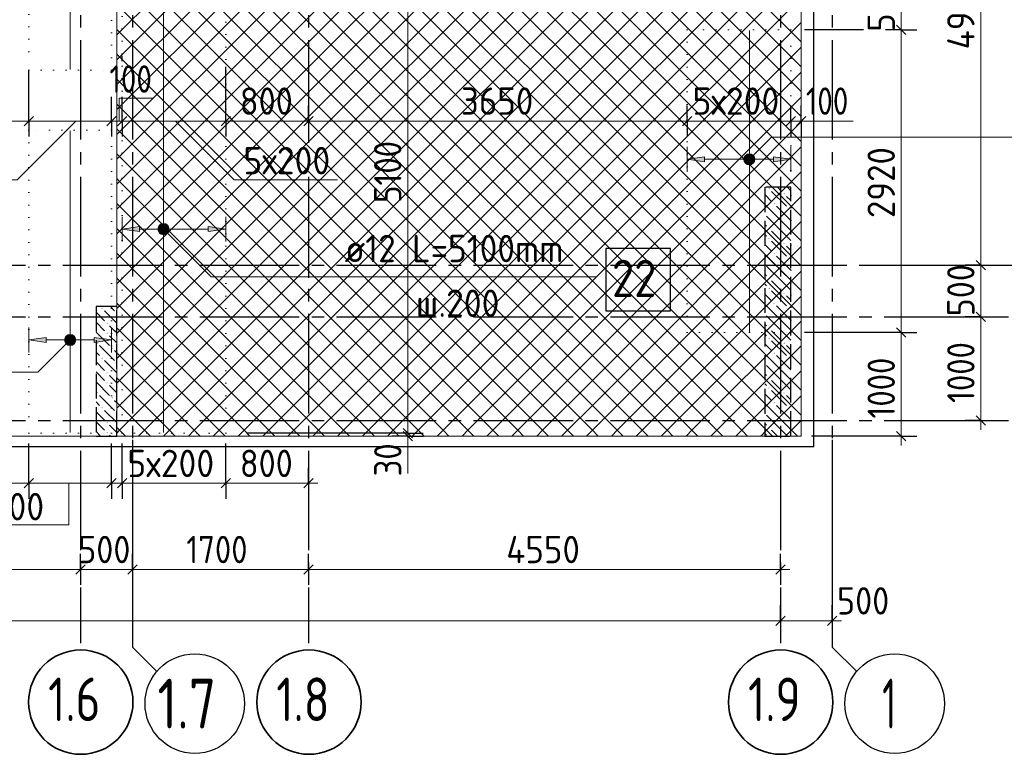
# Model space of a CAD drawing. Header units: millimetres. Extents: x 0 to 50400, y 0 to 35640.
# Tile 10 of 17: x 32728 to 42224, y 7244 to 14329. Entities that reach past the tile are written whole.
import ezdxf

# ---------------------------------------------------------------- set-up
doc = ezdxf.new("R2010")
doc.units = ezdxf.units.MM
for name, pattern in [('______2', [324, 240, -84]), ('______5', [1320, 960, -120, 120, -120]), ('______9', [120, 0, -120])]:
    doc.linetypes.add(name, pattern=pattern)
for name, color, linetype, lineweight in [('Standard', 7, 'Continuous', 25), ('ДОП Верх по Х', 7, 'Continuous', 25), ('ЖБ Перекрытие верхний уровень', 7, 'Continuous', 35), ('ЖБ Пилон', 7, 'Continuous', 35), ('ЖБ Стена верхний уровень', 7, 'Continuous', 35), ('Общий01', 7, 'Continuous', 13), ('Позиционная метка номер позиции', 7, 'Continuous', 13), ('Размерная линия_ общее', 7, 'Continuous', 13), ('Тени', 7, 'Continuous', 13)]:
    doc.layers.add(name, color=color, linetype=linetype, lineweight=lineweight)
doc.layers.add('Оси', color=7, linetype='______5', true_color=0x656565)
doc.styles.add('ISOCPEUR', font='txt')

msp = doc.modelspace()

# ---------------------------------------------------------------- hatches: boundary and pattern name
at = {"layer": 'ДОП Верх по Х', "linetype": 'Continuous', "lineweight": 13, "transparency": 33554687}
for points in [[(39333.1, 12958.5), (39165.1, 12982.5), (39333.1, 13006.5)], [(33883.2, 12285), (33715.2, 12309), (33883.2, 12333)], [(32983.1, 11216.1), (32815.1, 11240.1), (32983.1, 11264.1)]]:
    msp.add_hatch(color=7, dxfattribs=at).paths.add_polyline_path(points, flags=16)
for points in [[(39997.1, 12958.5), (40165.1, 12982.5), (39997.1, 13006.5)], [(34547.2, 12285), (34715.2, 12309), (34547.2, 12333)], [(33447.1, 11216.1), (33615.1, 11240.1), (33447.1, 11264.1)]]:
    msp.add_hatch(color=7, dxfattribs=at).paths.add_polyline_path(points)
at = {"layer": 'ЖБ Пилон', "linetype": 'Continuous', "lineweight": -3, "transparency": 33554687}
for points in [[(33518.8, 11545.3), (33523.6, 11550.1), (33528.4, 11545.3), (33523.6, 11540.5)], [(33662.8, 11497.3), (33665.1, 11499.6), (33665.1, 11495)], [(33566.8, 11401.3), (33571.6, 11406.1), (33576.4, 11401.3), (33571.6, 11396.5)], [(33566.8, 11305.3), (33571.6, 11310.1), (33576.4, 11305.3), (33571.6, 11300.5)], [(33470.8, 11209.3), (33475.6, 11214.1), (33480.4, 11209.3), (33475.6, 11204.5)], [(33614.8, 11161.3), (33619.6, 11166.1), (33624.4, 11161.3), (33619.6, 11156.5)], [(33518.8, 11065.3), (33523.6, 11070.1), (33528.4, 11065.3), (33523.6, 11060.5)], [(33662.8, 11017.3), (33665.1, 11019.6), (33665.1, 11015)], [(33566.8, 10921.3), (33571.6, 10926.1), (33576.4, 10921.3), (33571.6, 10916.5)], [(33566.8, 10825.3), (33571.6, 10830.1), (33576.4, 10825.3), (33571.6, 10820.5)], [(33470.8, 10729.3), (33475.6, 10734.1), (33480.4, 10729.3), (33475.6, 10724.5)], [(33614.8, 10681.3), (33619.6, 10686.1), (33624.4, 10681.3), (33619.6, 10676.5)], [(33518.8, 10585.3), (33523.6, 10590.1), (33528.4, 10585.3), (33523.6, 10580.5)], [(33566.8, 10441.3), (33571.6, 10446.1), (33576.4, 10441.3), (33571.6, 10436.5)], [(33662.8, 10537.3), (33665.1, 10539.6), (33665.1, 10535)], [(33566.8, 10345.3), (33571.6, 10350.1), (33576.4, 10345.3), (33571.6, 10340.5)]]:
    msp.add_hatch(color=7, dxfattribs=at).paths.add_polyline_path(points, flags=16)
at = {"layer": 'ЖБ Стена верхний уровень', "linetype": 'Continuous', "lineweight": -3, "transparency": 33554687}
for points in [[(39950.8, 12697.3), (39955.6, 12702.1), (39960.4, 12697.3), (39955.6, 12692.5)], [(40094.8, 12649.3), (40099.6, 12654.1), (40104.4, 12649.3), (40099.6, 12644.5)], [(39998.8, 12553.3), (40003.6, 12558.1), (40008.4, 12553.3), (40003.6, 12548.5)], [(40142.8, 12505.3), (40147.6, 12510.1), (40152.4, 12505.3), (40147.6, 12500.5)], [(40046.8, 12409.3), (40051.6, 12414.1), (40056.4, 12409.3), (40051.6, 12404.5)], [(39950.8, 12313.3), (39955.6, 12318.1), (39960.4, 12313.3), (39955.6, 12308.5)], [(39950.8, 12217.3), (39955.6, 12222.1), (39960.4, 12217.3), (39955.6, 12212.5)], [(40094.8, 12169.3), (40099.6, 12174.1), (40104.4, 12169.3), (40099.6, 12164.5)], [(39998.8, 12073.3), (40003.6, 12078.1), (40008.4, 12073.3), (40003.6, 12068.5)], [(40142.8, 12025.3), (40147.6, 12030.1), (40152.4, 12025.3), (40147.6, 12020.5)], [(40046.8, 11929.3), (40051.6, 11934.1), (40056.4, 11929.3), (40051.6, 11924.5)], [(39950.8, 11833.3), (39955.6, 11838.1), (39960.4, 11833.3), (39955.6, 11828.5)], [(39950.8, 11737.3), (39955.6, 11742.1), (39960.4, 11737.3), (39955.6, 11732.5)], [(40094.8, 11689.3), (40099.6, 11694.1), (40104.4, 11689.3), (40099.6, 11684.5)], [(39998.8, 11593.3), (40003.6, 11598.1), (40008.4, 11593.3), (40003.6, 11588.5)], [(40142.8, 11545.3), (40147.6, 11550.1), (40152.4, 11545.3), (40147.6, 11540.5)], [(40046.8, 11449.3), (40051.6, 11454.1), (40056.4, 11449.3), (40051.6, 11444.5)], [(39950.8, 11353.3), (39955.6, 11358.1), (39960.4, 11353.3), (39955.6, 11348.5)], [(39950.8, 11257.3), (39955.6, 11262.1), (39960.4, 11257.3), (39955.6, 11252.5)], [(40094.8, 11209.3), (40099.6, 11214.1), (40104.4, 11209.3), (40099.6, 11204.5)], [(39998.8, 11113.3), (40003.6, 11118.1), (40008.4, 11113.3), (40003.6, 11108.5)], [(40142.8, 11065.3), (40147.6, 11070.1), (40152.4, 11065.3), (40147.6, 11060.5)], [(40046.8, 10969.3), (40051.6, 10974.1), (40056.4, 10969.3), (40051.6, 10964.5)], [(39950.8, 10873.3), (39955.6, 10878.1), (39960.4, 10873.3), (39955.6, 10868.5)], [(39950.8, 10777.3), (39955.6, 10782.1), (39960.4, 10777.3), (39955.6, 10772.5)], [(40094.8, 10729.3), (40099.6, 10734.1), (40104.4, 10729.3), (40099.6, 10724.5)], [(39998.8, 10633.3), (40003.6, 10638.1), (40008.4, 10633.3), (40003.6, 10628.5)], [(40142.8, 10585.3), (40147.6, 10590.1), (40152.4, 10585.3), (40147.6, 10580.5)], [(40046.8, 10489.3), (40051.6, 10494.1), (40056.4, 10489.3), (40051.6, 10484.5)], [(39950.8, 10393.3), (39955.6, 10398.1), (39960.4, 10393.3), (39955.6, 10388.5)]]:
    msp.add_hatch(color=7, dxfattribs=at).paths.add_polyline_path(points, flags=16)
at = {"layer": 'Позиционная метка номер позиции', "linetype": 'Continuous', "lineweight": 13, "transparency": 33554687}
for points in [[(39713.2, 12996.3), (39803.3, 12944.4), (39726.9, 13020.7)], [(39726.9, 13020.7), (39817, 12968.8), (39751.4, 13034.5)], [(39726.9, 13020.7), (39803.3, 12944.4), (39817, 12968.8)], [(39751.4, 13034.5), (39817, 12968.8), (39817, 12996.3)], [(39751.4, 13034.5), (39817, 12996.3), (39778.9, 13034.5)], [(39778.9, 13034.5), (39817, 12996.3), (39803.3, 13020.7)], [(39713.2, 12968.8), (39778.9, 12930.6), (39713.2, 12996.3)], [(39713.2, 12996.3), (39778.9, 12930.6), (39803.3, 12944.4)], [(39751.4, 12930.6), (39713.2, 12968.8), (39726.9, 12944.4)], [(39713.2, 12968.8), (39751.4, 12930.6), (39778.9, 12930.6)], [(34063.3, 12322.8), (34101.4, 12361), (34077, 12347.2)], [(34101.4, 12361), (34063.3, 12322.8), (34063.3, 12295.3)], [(34101.4, 12361), (34063.3, 12295.3), (34128.9, 12361)], [(34128.9, 12361), (34063.3, 12295.3), (34077, 12270.9)], [(34128.9, 12361), (34077, 12270.9), (34153.4, 12347.2)], [(34153.4, 12347.2), (34077, 12270.9), (34101.4, 12257.1)], [(34153.4, 12347.2), (34101.4, 12257.1), (34167.1, 12322.8)], [(34167.1, 12322.8), (34101.4, 12257.1), (34128.9, 12257.1)], [(34167.1, 12322.8), (34128.9, 12257.1), (34167.1, 12295.3)], [(34167.1, 12295.3), (34128.9, 12257.1), (34153.4, 12270.9)], [(33253.3, 11201.9), (33176.9, 11278.2), (33163.2, 11253.8)], [(33253.3, 11201.9), (33163.2, 11253.8), (33228.9, 11188.1)], [(33228.9, 11188.1), (33163.2, 11253.8), (33163.2, 11226.3)], [(33228.9, 11188.1), (33163.2, 11226.3), (33201.4, 11188.1)], [(33201.4, 11188.1), (33163.2, 11226.3), (33176.9, 11201.9)], [(33267, 11226.3), (33201.4, 11292), (33176.9, 11278.2)], [(33267, 11226.3), (33176.9, 11278.2), (33253.3, 11201.9)], [(33267, 11253.8), (33228.9, 11292), (33201.4, 11292)], [(33267, 11253.8), (33201.4, 11292), (33267, 11226.3)], [(33228.9, 11292), (33267, 11253.8), (33253.3, 11278.2)]]:
    msp.add_hatch(color=7, dxfattribs=at).paths.add_polyline_path(points)

# ---------------------------------------------------------------- linework, layer by layer
at = {"layer": 'Standard', "color": 254, "linetype": 'Continuous', "lineweight": -3, "true_color": 0xc4c4ff, "transparency": 33554687}
msp.add_lwpolyline([(7965.1, 10212.4), (40388.1, 10212.4), (40388.1, 32712.4), (7965.1, 32712.4), (7965.1, 10212.4)], dxfattribs=at)
at = {"layer": 'ДОП Верх по Х', "color": 7, "linetype": 'Continuous', "lineweight": 18, "transparency": 33554687}
for p, q in [((33215.1, 17136.4), (33215.1, 13848.4)), ((34115.2, 15436.4), (34115.2, 10348.4)), ((39765.1, 14226.4), (39765.1, 11318.4)), ((33215.1, 10348.4), (33215.1, 13256.4))]:
    msp.add_line(p, q, dxfattribs=at)
at = {"layer": 'ДОП Верх по Х', "color": 251, "linetype": 'Continuous', "lineweight": 13, "true_color": 0x494949, "transparency": 33554687}
for p, q in [((39165.1, 12982.5), (39165.1, 13102.5)), ((40165.1, 12982.5), (40165.1, 13102.5)), ((39165.1, 12982.5), (39333.1, 13006.5)), ((39333.1, 12958.5), (39165.1, 12982.5)), ((39165.1, 12982.5), (39165.1, 12862.5)), ((39165.1, 12982.5), (39165.1, 12982.5)), ((39333.1, 13006.5), (39333.1, 12958.5)), ((39333.1, 12982.5), (39997.1, 12982.5)), ((40165.1, 12982.5), (39997.1, 13006.5)), ((39997.1, 13006.5), (39997.1, 12958.5)), ((39997.1, 12958.5), (40165.1, 12982.5)), ((40165.1, 12982.5), (40165.1, 12862.5)), ((40165.1, 12982.5), (40165.1, 12982.5)), ((33715.2, 12309), (33715.2, 12429)), ((34715.2, 12309), (34715.2, 12429)), ((33715.2, 12309), (33883.2, 12333)), ((33883.2, 12285), (33715.2, 12309)), ((33715.2, 12309), (33715.2, 12189)), ((33715.2, 12309), (33715.2, 12309)), ((33883.2, 12333), (33883.2, 12285)), ((33883.2, 12309), (34547.2, 12309)), ((34715.2, 12309), (34547.2, 12333)), ((34547.2, 12333), (34547.2, 12285)), ((34547.2, 12285), (34715.2, 12309)), ((34715.2, 12309), (34715.2, 12189)), ((34715.2, 12309), (34715.2, 12309)), ((32815.1, 11240.1), (32815.1, 11360.1)), ((33615.1, 11240.1), (33615.1, 11360.1)), ((32815.1, 11240.1), (32983.1, 11264.1)), ((32983.1, 11216.1), (32815.1, 11240.1)), ((32815.1, 11240.1), (32815.1, 11120.1)), ((32815.1, 11240.1), (32815.1, 11240.1)), ((32983.1, 11264.1), (32983.1, 11216.1)), ((32983.1, 11240.1), (33447.1, 11240.1)), ((33615.1, 11240.1), (33447.1, 11264.1)), ((33447.1, 11264.1), (33447.1, 11216.1)), ((33447.1, 11216.1), (33615.1, 11240.1)), ((33615.1, 11240.1), (33615.1, 11120.1)), ((33615.1, 11240.1), (33615.1, 11240.1))]:
    msp.add_line(p, q, dxfattribs=at)
at = {"layer": 'ДОП Верх по Х', "color": 7, "linetype": 'Continuous', "lineweight": 25, "transparency": 33554687}
msp.add_lwpolyline([(38379.9, 11521.6), (39003.9, 11521.6), (39003.9, 12121.6), (38379.9, 12121.6), (38379.9, 11521.6)], dxfattribs=at)
at = {"layer": 'ЖБ Перекрытие верхний уровень', "color": 7, "linetype": 'Continuous', "lineweight": 18, "transparency": 33554687}
for p, q in [((33664.9, 10312.4), (33664.9, 32612.4)), ((33664.9, 32612.4), (33664.9, 10312.4)), ((33664.9, 10312.4), (33664.9, 32612.4)), ((40265.1, 10312.4), (40265.1, 32612.4)), ((15765.1, 10312.4), (33664.9, 10312.4)), ((33464.9, 10312.4), (33664.9, 10312.4)), ((33664.9, 10312.4), (40265.1, 10312.4))]:
    msp.add_line(p, q, dxfattribs=at)
at = {"layer": 'ЖБ Перекрытие верхний уровень', "color": 254, "linetype": 'Continuous', "lineweight": 18, "transparency": 33554687}
for p, q in [((33664.9, 14182.6), (34651.6, 15169.3)), ((33664.9, 13942.6), (34891.6, 15169.3)), ((33664.9, 13702.6), (35131.6, 15169.3)), ((33664.9, 13462.6), (35371.6, 15169.3)), ((33664.9, 13222.6), (35611.6, 15169.3)), ((33664.9, 12982.6), (35851.6, 15169.3)), ((33691.6, 15169.3), (35851.6, 13009.3)), ((33931.6, 15169.3), (35851.6, 13249.3)), ((34171.6, 15169.3), (35851.6, 13489.3)), ((34411.6, 15169.3), (35851.6, 13729.3)), ((34651.6, 15169.3), (35851.6, 13969.3)), ((34891.6, 15169.3), (35851.6, 14209.3)), ((35851.6, 14209.3), (36811.6, 15169.3)), ((35851.6, 13969.3), (37051.6, 15169.3)), ((35851.6, 13729.3), (37291.6, 15169.3)), ((35851.6, 13489.3), (37531.6, 15169.3)), ((35851.6, 13249.3), (37771.6, 15169.3)), ((35851.6, 13009.3), (38011.6, 15169.3)), ((35851.6, 12769.3), (38251.6, 15169.3)), ((35851.6, 15169.3), (38251.6, 12769.3)), ((36091.6, 15169.3), (38251.6, 13009.3)), ((36331.6, 15169.3), (38251.6, 13249.3)), ((36571.6, 15169.3), (38251.6, 13489.3)), ((36811.6, 15169.3), (38251.6, 13729.3)), ((37051.6, 15169.3), (38251.6, 13969.3)), ((37291.6, 15169.3), (38251.6, 14209.3)), ((38251.6, 14209.3), (39211.6, 15169.3)), ((38251.6, 13969.3), (39451.6, 15169.3)), ((38251.6, 13729.3), (39691.6, 15169.3)), ((38251.6, 13489.3), (39931.6, 15169.3)), ((38251.6, 13249.3), (40171.6, 15169.3)), ((38251.6, 15169.3), (40265.1, 13155.8)), ((38491.6, 15169.3), (40265.1, 13395.8)), ((38731.6, 15169.3), (40265.1, 13635.8)), ((38971.6, 15169.3), (40265.1, 13875.8)), ((39211.6, 15169.3), (40265.1, 14115.8)), ((38251.6, 13009.3), (40265.1, 15022.8)), ((33664.9, 14956), (35851.6, 12769.3)), ((33691.6, 12769.3), (35851.6, 14929.3)), ((35851.6, 14929.3), (38011.6, 12769.3)), ((36091.6, 12769.3), (38251.6, 14929.3)), ((38251.6, 14929.3), (40265.1, 12915.8)), ((38251.6, 12769.3), (40265.1, 14782.8)), ((33664.9, 14716), (35611.6, 12769.3)), ((33931.6, 12769.3), (35851.6, 14689.3)), ((35851.6, 14689.3), (37771.6, 12769.3)), ((36331.6, 12769.3), (38251.6, 14689.3)), ((38251.6, 14689.3), (40171.6, 12769.3)), ((38491.6, 12769.3), (40265.1, 14542.8)), ((33664.9, 14476), (35371.6, 12769.3)), ((34171.6, 12769.3), (35851.6, 14449.3)), ((35851.6, 14449.3), (37531.6, 12769.3)), ((36571.6, 12769.3), (38251.6, 14449.3)), ((38251.6, 14449.3), (39931.6, 12769.3)), ((38731.6, 12769.3), (40265.1, 14302.8)), ((33664.9, 14236), (35131.6, 12769.3)), ((34411.6, 12769.3), (35851.6, 14209.3)), ((35851.6, 14209.3), (37291.6, 12769.3)), ((36811.6, 12769.3), (38251.6, 14209.3)), ((38251.6, 14209.3), (39691.6, 12769.3)), ((38971.6, 12769.3), (40265.1, 14062.8)), ((33664.9, 13996), (34891.6, 12769.3)), ((34651.6, 12769.3), (35851.6, 13969.3)), ((35851.6, 13969.3), (37051.6, 12769.3)), ((37051.6, 12769.3), (38251.6, 13969.3)), ((38251.6, 13969.3), (39451.6, 12769.3)), ((39211.6, 12769.3), (40265.1, 13822.8)), ((33664.9, 13756), (34651.6, 12769.3)), ((34891.6, 12769.3), (35851.6, 13729.3)), ((35851.6, 13729.3), (36811.6, 12769.3)), ((37291.6, 12769.3), (38251.6, 13729.3)), ((38251.6, 13729.3), (39211.6, 12769.3)), ((39451.6, 12769.3), (40265.1, 13582.8)), ((33664.9, 13516), (34411.6, 12769.3)), ((35131.6, 12769.3), (35851.6, 13489.3)), ((35851.6, 13489.3), (36571.6, 12769.3)), ((37531.6, 12769.3), (38251.6, 13489.3)), ((38251.6, 13489.3), (38971.6, 12769.3)), ((39691.6, 12769.3), (40265.1, 13342.8)), ((33664.9, 13276), (34171.6, 12769.3)), ((35371.6, 12769.3), (35851.6, 13249.3)), ((35851.6, 13249.3), (36331.6, 12769.3)), ((37771.6, 12769.3), (38251.6, 13249.3)), ((38251.6, 13249.3), (38731.6, 12769.3)), ((33664.9, 13036), (33931.6, 12769.3)), ((35611.6, 12769.3), (35851.6, 13009.3)), ((35851.6, 13009.3), (36091.6, 12769.3)), ((38011.6, 12769.3), (38251.6, 13009.3)), ((38251.6, 13009.3), (38491.6, 12769.3)), ((39931.6, 12769.3), (40265.1, 13102.8)), ((40171.6, 12769.3), (40265.1, 12862.8)), ((33664.9, 12796), (33691.6, 12769.3)), ((33664.9, 12742.6), (33691.6, 12769.3)), ((33664.9, 12502.6), (33931.6, 12769.3)), ((33664.9, 12262.6), (34171.6, 12769.3)), ((33664.9, 12022.6), (34411.6, 12769.3)), ((33664.9, 11782.6), (34651.6, 12769.3)), ((33664.9, 11542.6), (34891.6, 12769.3)), ((33664.9, 11302.6), (35131.6, 12769.3)), ((33664.9, 11062.6), (35371.6, 12769.3)), ((33664.9, 10822.6), (35611.6, 12769.3)), ((33664.9, 10582.6), (35851.6, 12769.3)), ((33691.6, 12769.3), (35851.6, 10609.3)), ((33931.6, 12769.3), (35851.6, 10849.3)), ((34171.6, 12769.3), (35851.6, 11089.3)), ((34411.6, 12769.3), (35851.6, 11329.3)), ((34651.6, 12769.3), (35851.6, 11569.3)), ((34891.6, 12769.3), (35851.6, 11809.3)), ((35131.6, 12769.3), (35851.6, 12049.3)), ((35371.6, 12769.3), (35851.6, 12289.3)), ((35611.6, 12769.3), (35851.6, 12529.3)), ((35851.6, 12529.3), (36091.6, 12769.3)), ((35851.6, 12289.3), (36331.6, 12769.3)), ((35851.6, 12049.3), (36571.6, 12769.3)), ((35851.6, 11809.3), (36811.6, 12769.3)), ((35851.6, 11569.3), (37051.6, 12769.3)), ((35851.6, 11329.3), (37291.6, 12769.3)), ((35851.6, 11089.3), (37531.6, 12769.3)), ((35851.6, 10849.3), (37771.6, 12769.3)), ((35851.6, 10609.3), (38011.6, 12769.3)), ((35851.6, 10369.3), (38251.6, 12769.3)), ((35851.6, 12769.3), (38251.6, 10369.3)), ((36091.6, 12769.3), (38251.6, 10609.3)), ((36331.6, 12769.3), (38251.6, 10849.3)), ((36571.6, 12769.3), (38251.6, 11089.3)), ((36811.6, 12769.3), (38251.6, 11329.3)), ((37051.6, 12769.3), (38251.6, 11569.3)), ((37291.6, 12769.3), (38251.6, 11809.3)), ((37531.6, 12769.3), (38251.6, 12049.3)), ((37771.6, 12769.3), (38251.6, 12289.3)), ((38011.6, 12769.3), (38251.6, 12529.3)), ((38251.6, 12529.3), (38491.6, 12769.3)), ((38251.6, 12289.3), (38731.6, 12769.3)), ((38251.6, 12049.3), (38971.6, 12769.3)), ((38251.6, 11809.3), (39211.6, 12769.3)), ((38251.6, 11569.3), (39451.6, 12769.3)), ((38251.6, 11329.3), (39691.6, 12769.3)), ((38251.6, 11089.3), (39931.6, 12769.3)), ((38251.6, 10849.3), (40171.6, 12769.3)), ((38251.6, 12769.3), (40265.1, 10755.8)), ((38491.6, 12769.3), (40265.1, 10995.8)), ((38731.6, 12769.3), (40265.1, 11235.8)), ((38971.6, 12769.3), (40265.1, 11475.8)), ((39211.6, 12769.3), (40265.1, 11715.8)), ((39451.6, 12769.3), (40265.1, 11955.8)), ((39691.6, 12769.3), (40265.1, 12195.8)), ((39931.6, 12769.3), (40265.1, 12435.8)), ((40171.6, 12769.3), (40265.1, 12675.8)), ((33664.9, 12556), (35851.6, 10369.3)), ((38251.6, 10609.3), (40265.1, 12622.8)), ((33691.6, 10369.3), (35851.6, 12529.3)), ((35851.6, 12529.3), (38011.6, 10369.3)), ((36091.6, 10369.3), (38251.6, 12529.3)), ((38251.6, 12529.3), (40265.1, 10515.8)), ((38251.6, 10369.3), (40265.1, 12382.8)), ((33664.9, 12316), (35611.6, 10369.3)), ((33931.6, 10369.3), (35851.6, 12289.3)), ((35851.6, 12289.3), (37771.6, 10369.3)), ((36331.6, 10369.3), (38251.6, 12289.3)), ((38251.6, 12289.3), (40171.6, 10369.3)), ((33664.9, 12076), (35371.6, 10369.3)), ((38491.6, 10369.3), (40265.1, 12142.8)), ((34171.6, 10369.3), (35851.6, 12049.3)), ((35851.6, 12049.3), (37531.6, 10369.3)), ((36571.6, 10369.3), (38251.6, 12049.3)), ((38251.6, 12049.3), (39931.6, 10369.3)), ((38731.6, 10369.3), (40265.1, 11902.8)), ((33664.9, 11836), (35131.6, 10369.3)), ((34411.6, 10369.3), (35851.6, 11809.3)), ((35851.6, 11809.3), (37291.6, 10369.3)), ((36811.6, 10369.3), (38251.6, 11809.3)), ((38251.6, 11809.3), (39691.6, 10369.3)), ((33664.9, 11596), (34891.6, 10369.3)), ((38971.6, 10369.3), (40265.1, 11662.8)), ((34651.6, 10369.3), (35851.6, 11569.3)), ((35851.6, 11569.3), (37051.6, 10369.3)), ((37051.6, 10369.3), (38251.6, 11569.3)), ((38251.6, 11569.3), (39451.6, 10369.3)), ((39211.6, 10369.3), (40265.1, 11422.8)), ((33664.9, 11356), (34651.6, 10369.3)), ((34891.6, 10369.3), (35851.6, 11329.3)), ((35851.6, 11329.3), (36811.6, 10369.3)), ((37291.6, 10369.3), (38251.6, 11329.3)), ((38251.6, 11329.3), (39211.6, 10369.3)), ((33664.9, 11116), (34411.6, 10369.3)), ((39451.6, 10369.3), (40265.1, 11182.8)), ((35131.6, 10369.3), (35851.6, 11089.3)), ((35851.6, 11089.3), (36571.6, 10369.3)), ((37531.6, 10369.3), (38251.6, 11089.3)), ((38251.6, 11089.3), (38971.6, 10369.3)), ((39691.6, 10369.3), (40265.1, 10942.8)), ((33664.9, 10876), (34171.6, 10369.3)), ((35371.6, 10369.3), (35851.6, 10849.3)), ((35851.6, 10849.3), (36331.6, 10369.3)), ((37771.6, 10369.3), (38251.6, 10849.3)), ((38251.6, 10849.3), (38731.6, 10369.3)), ((33664.9, 10636), (33931.6, 10369.3)), ((39931.6, 10369.3), (40265.1, 10702.8)), ((35611.6, 10369.3), (35851.6, 10609.3)), ((35851.6, 10609.3), (36091.6, 10369.3)), ((38011.6, 10369.3), (38251.6, 10609.3)), ((38251.6, 10609.3), (38491.6, 10369.3)), ((40171.6, 10369.3), (40265.1, 10462.8)), ((33664.9, 10396), (33691.6, 10369.3)), ((33664.9, 10342.6), (33691.6, 10369.3)), ((33691.6, 10369.3), (33748.5, 10312.4)), ((33874.7, 10312.4), (33931.6, 10369.3)), ((33931.6, 10369.3), (33988.5, 10312.4)), ((34114.7, 10312.4), (34171.6, 10369.3)), ((34171.6, 10369.3), (34228.5, 10312.4)), ((34354.7, 10312.4), (34411.6, 10369.3)), ((34411.6, 10369.3), (34468.5, 10312.4)), ((34594.7, 10312.4), (34651.6, 10369.3)), ((34651.6, 10369.3), (34708.5, 10312.4)), ((34834.7, 10312.4), (34891.6, 10369.3)), ((34891.6, 10369.3), (34948.5, 10312.4)), ((35074.7, 10312.4), (35131.6, 10369.3)), ((35131.6, 10369.3), (35188.5, 10312.4)), ((35314.7, 10312.4), (35371.6, 10369.3)), ((35371.6, 10369.3), (35428.5, 10312.4)), ((35554.7, 10312.4), (35611.6, 10369.3)), ((35611.6, 10369.3), (35668.5, 10312.4)), ((35794.7, 10312.4), (35851.6, 10369.3)), ((35851.6, 10369.3), (35908.5, 10312.4)), ((36034.7, 10312.4), (36091.6, 10369.3)), ((36091.6, 10369.3), (36148.5, 10312.4)), ((36274.7, 10312.4), (36331.6, 10369.3)), ((36331.6, 10369.3), (36388.5, 10312.4)), ((36514.7, 10312.4), (36571.6, 10369.3)), ((36571.6, 10369.3), (36628.5, 10312.4)), ((36754.7, 10312.4), (36811.6, 10369.3)), ((36811.6, 10369.3), (36868.5, 10312.4)), ((36994.7, 10312.4), (37051.6, 10369.3)), ((37051.6, 10369.3), (37108.5, 10312.4)), ((37234.7, 10312.4), (37291.6, 10369.3)), ((37291.6, 10369.3), (37348.5, 10312.4)), ((37474.7, 10312.4), (37531.6, 10369.3)), ((37531.6, 10369.3), (37588.5, 10312.4)), ((37714.7, 10312.4), (37771.6, 10369.3)), ((37771.6, 10369.3), (37828.5, 10312.4)), ((37954.7, 10312.4), (38011.6, 10369.3)), ((38011.6, 10369.3), (38068.5, 10312.4)), ((38194.7, 10312.4), (38251.6, 10369.3)), ((38251.6, 10369.3), (38308.5, 10312.4)), ((38434.7, 10312.4), (38491.6, 10369.3)), ((38491.6, 10369.3), (38548.5, 10312.4)), ((38674.7, 10312.4), (38731.6, 10369.3)), ((38731.6, 10369.3), (38788.5, 10312.4)), ((38914.7, 10312.4), (38971.6, 10369.3)), ((38971.6, 10369.3), (39028.5, 10312.4)), ((39154.7, 10312.4), (39211.6, 10369.3)), ((39211.6, 10369.3), (39268.5, 10312.4)), ((39394.7, 10312.4), (39451.6, 10369.3)), ((39451.6, 10369.3), (39508.5, 10312.4)), ((39634.7, 10312.4), (39691.6, 10369.3)), ((39691.6, 10369.3), (39748.5, 10312.4)), ((39874.7, 10312.4), (39931.6, 10369.3)), ((39931.6, 10369.3), (39988.5, 10312.4)), ((40114.7, 10312.4), (40171.6, 10369.3)), ((40171.6, 10369.3), (40228.5, 10312.4))]:
    msp.add_line(p, q, dxfattribs=at)
at = {"layer": 'ЖБ Пилон', "color": 253, "linetype": '______2', "lineweight": -3, "true_color": 0xa0a0a0, "transparency": 33554687}
for p, q in [((33665.1, 11562.4), (33465.1, 11562.4)), ((33465.1, 11562.4), (33465.1, 10312.4)), ((33665.1, 10312.4), (33665.1, 11562.4)), ((33465.1, 10312.4), (33665.1, 10312.4))]:
    msp.add_line(p, q, dxfattribs=at)
at = {"layer": 'ЖБ Пилон', "color": 253, "linetype": 'Continuous', "lineweight": -3, "true_color": 0xa0a0a0, "transparency": 33554687}
for p, q in [((33465.1, 11507.8), (33547.6, 11425.3)), ((33547.6, 11521.3), (33665.1, 11403.8)), ((33602.5, 11562.4), (33643.6, 11521.3)), ((33465.1, 11411.8), (33547.6, 11329.3)), ((33465.1, 11315.8), (33595.6, 11185.3)), ((33643.6, 11329.3), (33595.6, 11377.3)), ((33665.1, 11307.8), (33643.6, 11329.3)), ((33595.6, 11281.3), (33665.1, 11211.8)), ((33499.6, 11089.3), (33465.1, 11123.8)), ((33499.6, 11185.3), (33643.6, 11041.3)), ((33643.6, 11137.3), (33665.1, 11115.8)), ((33465.1, 11027.8), (33547.6, 10945.3)), ((33547.6, 11041.3), (33665.1, 10923.8)), ((33465.1, 10931.8), (33547.6, 10849.3)), ((33465.1, 10835.8), (33595.6, 10705.3)), ((33643.6, 10849.3), (33595.6, 10897.3)), ((33665.1, 10827.8), (33643.6, 10849.3)), ((33595.6, 10801.3), (33665.1, 10731.8)), ((33499.6, 10609.3), (33465.1, 10643.8)), ((33499.6, 10705.3), (33643.6, 10561.3)), ((33643.6, 10657.3), (33665.1, 10635.8)), ((33465.1, 10547.8), (33547.6, 10465.3)), ((33547.6, 10561.3), (33665.1, 10443.8)), ((33465.1, 10451.8), (33547.6, 10369.3)), ((33465.1, 10355.8), (33508.5, 10312.4)), ((33643.6, 10369.3), (33595.6, 10417.3)), ((33665.1, 10347.8), (33643.6, 10369.3)), ((33595.6, 10321.3), (33604.5, 10312.4))]:
    msp.add_line(p, q, dxfattribs=at)
at = {"layer": 'ЖБ Стена верхний уровень', "color": 253, "linetype": '______2', "lineweight": -3, "true_color": 0xa0a0a0, "transparency": 33554687}
for p, q in [((39915.1, 12712.4), (39915.1, 10312.4)), ((40165.1, 12712.4), (39915.1, 12712.4)), ((40165.1, 10312.4), (40165.1, 12712.4)), ((39915.1, 10312.4), (40165.1, 10312.4))]:
    msp.add_line(p, q, dxfattribs=at)
at = {"layer": 'ЖБ Стена верхний уровень', "color": 253, "linetype": 'Continuous', "lineweight": -3, "true_color": 0xa0a0a0, "transparency": 33554687}
for p, q in [((39915.1, 12641.8), (39979.6, 12577.3)), ((39979.6, 12673.3), (40123.6, 12529.3)), ((40036.5, 12712.4), (40075.6, 12673.3)), ((40132.5, 12712.4), (40165.1, 12679.8)), ((39915.1, 12545.8), (40027.6, 12433.3)), ((40165.1, 12583.8), (40123.6, 12625.3)), ((40165.1, 12391.8), (40027.6, 12529.3)), ((39915.1, 12353.8), (39931.6, 12337.3)), ((40075.6, 12289.3), (39931.6, 12433.3)), ((40075.6, 12385.3), (40165.1, 12295.8)), ((39931.6, 12241.3), (39915.1, 12257.8)), ((39979.6, 12289.3), (40075.6, 12193.3)), ((40075.6, 12289.3), (40165.1, 12199.8)), ((39915.1, 12161.8), (39979.6, 12097.3)), ((39979.6, 12193.3), (40123.6, 12049.3)), ((39915.1, 12065.8), (40027.6, 11953.3)), ((40165.1, 12103.8), (40123.6, 12145.3)), ((40165.1, 11911.8), (40027.6, 12049.3)), ((39915.1, 11873.8), (39931.6, 11857.3)), ((40075.6, 11809.3), (39931.6, 11953.3)), ((40075.6, 11905.3), (40165.1, 11815.8)), ((39931.6, 11761.3), (39915.1, 11777.8)), ((39979.6, 11809.3), (40075.6, 11713.3)), ((40075.6, 11809.3), (40165.1, 11719.8)), ((39915.1, 11681.8), (39979.6, 11617.3)), ((39979.6, 11713.3), (40123.6, 11569.3)), ((39915.1, 11585.8), (40027.6, 11473.3)), ((40165.1, 11623.8), (40123.6, 11665.3)), ((40165.1, 11431.8), (40027.6, 11569.3)), ((40075.6, 11329.3), (39931.6, 11473.3)), ((40075.6, 11425.3), (40165.1, 11335.8)), ((39915.1, 11393.8), (39931.6, 11377.3)), ((39979.6, 11329.3), (40075.6, 11233.3)), ((40075.6, 11329.3), (40165.1, 11239.8)), ((39931.6, 11281.3), (39915.1, 11297.8)), ((39979.6, 11233.3), (40123.6, 11089.3)), ((39915.1, 11201.8), (39979.6, 11137.3)), ((40165.1, 11143.8), (40123.6, 11185.3)), ((39915.1, 11105.8), (40027.6, 10993.3)), ((40165.1, 10951.8), (40027.6, 11089.3)), ((40075.6, 10849.3), (39931.6, 10993.3)), ((40075.6, 10945.3), (40165.1, 10855.8)), ((39915.1, 10913.8), (39931.6, 10897.3)), ((39979.6, 10849.3), (40075.6, 10753.3)), ((40075.6, 10849.3), (40165.1, 10759.8)), ((39931.6, 10801.3), (39915.1, 10817.8)), ((39979.6, 10753.3), (40123.6, 10609.3)), ((39915.1, 10721.8), (39979.6, 10657.3)), ((40165.1, 10663.8), (40123.6, 10705.3)), ((39915.1, 10625.8), (40027.6, 10513.3)), ((40165.1, 10471.8), (40027.6, 10609.3)), ((40075.6, 10369.3), (39931.6, 10513.3)), ((40075.6, 10465.3), (40165.1, 10375.8)), ((39915.1, 10433.8), (39931.6, 10417.3)), ((39979.6, 10369.3), (40036.5, 10312.4)), ((40075.6, 10369.3), (40132.5, 10312.4)), ((39931.6, 10321.3), (39915.1, 10337.8))]:
    msp.add_line(p, q, dxfattribs=at)
at = {"layer": 'Общий01', "color": 7, "linetype": 'Continuous', "lineweight": 13, "transparency": 33554687}
for p, q in [((40265.1, 13351.9), (40765.1, 13351.9)), ((36470.2, 10312.4), (36470.2, 9952.4))]:
    msp.add_line(p, q, dxfattribs=at)
for points in [[(33686.4, 13351.9), (33686.4, 13571.9), (34016.4, 13571.9)], [(33269.3, 13351.9), (32703.6, 12786.2), (31438.6, 12786.2)], [(34230.9, 13351.9), (34796.6, 12786.2), (35792.6, 12786.2)], [(33201.8, 9857.5), (33201.8, 9457.5), (32141.8, 9457.5)]]:
    msp.add_lwpolyline(points, dxfattribs=at)
at = {"layer": 'Оси', "color": 8, "linetype": '______5', "lineweight": -3, "transparency": 33554687}
for p, q in [((33315.1, 32612.4), (33315.1, 8317)), ((33815.1, 32612.4), (33815.1, 8317)), ((35515.1, 32612.4), (35515.1, 8317)), ((40065.1, 32612.4), (40065.1, 8317)), ((40565.1, 32612.4), (40565.1, 8317)), ((8065.1, 11962.4), (42963, 11962.4)), ((8065.1, 11462.4), (42963, 11462.4)), ((8065.1, 10462.4), (42963, 10462.4))]:
    msp.add_line(p, q, dxfattribs=at)
at = {"layer": 'Оси', "color": 7, "linetype": 'Continuous', "lineweight": 25, "transparency": 33554687}
for points in [[(40927.7, 11962.4), (42927.7, 11962.4), (43162.7, 12197.4)], [(33815.1, 10277.8), (33815.1, 8277.8), (34050.1, 8042.8)], [(40565.1, 10277.8), (40565.1, 8277.8), (40800.1, 8042.8)]]:
    msp.add_lwpolyline(points, dxfattribs=at)
at = {"layer": 'Оси', "color": 7, "linetype": 'Continuous', "lineweight": 35, "transparency": 33554687}
for centre in [(33317.7, 7746.8), (35517.7, 7746.8), (40067.7, 7746.8)]:
    msp.add_circle(centre, 503.1, dxfattribs=at)
at = {"layer": 'Оси', "color": 7, "linetype": 'Continuous', "lineweight": 25, "transparency": 33554687}
for centre in [(34416.8, 7733), (41166.8, 7733)]:
    msp.add_circle(centre, 480, dxfattribs=at)
at = {"layer": 'Позиционная метка номер позиции', "color": 7, "linetype": 'Continuous', "lineweight": 13, "transparency": 33554687}
for p, q in [((39726.9, 13020.7), (39726.9, 13020.7)), ((39803.3, 13020.7), (39803.3, 13020.7)), ((39726.9, 12944.4), (39726.9, 12944.4)), ((39803.3, 12944.4), (39803.3, 12944.4)), ((34077, 12347.2), (34077, 12347.2)), ((34153.4, 12347.2), (34153.4, 12347.2)), ((34077, 12270.9), (34077, 12270.9)), ((34153.4, 12270.9), (34153.4, 12270.9)), ((33176.9, 11278.2), (33176.9, 11278.2)), ((33253.3, 11278.2), (33253.3, 11278.2)), ((33176.9, 11201.9), (33176.9, 11201.9)), ((33253.3, 11201.9), (33253.3, 11201.9))]:
    msp.add_line(p, q, dxfattribs=at)
for points in [[(39765.1, 12982.5), (39977.2, 13194.7), (45605.9, 13194.7)], [(34115.2, 12309), (34574.8, 11849.4), (38284.8, 11849.4)], [(33215.1, 11240.1), (32904, 10928.9), (30024, 10928.9)]]:
    msp.add_lwpolyline(points, dxfattribs=at)
for centre in [(39765.1, 12982.5), (34115.2, 12309), (33215.1, 11240.1)]:
    msp.add_circle(centre, 54, dxfattribs=at)
at = {"layer": 'Размерная линия_ общее', "color": 7, "linetype": 'Continuous', "lineweight": 13, "transparency": 33554687}
for p, q in [((41996.7, 11962.4), (41996.7, 16862.4)), ((36470.2, 10342.4), (36470.2, 15442.4)), ((41228.9, 14232.4), (41228.9, 14772.4)), ((28925.1, 13351.9), (32815.1, 13351.9)), ((32815.1, 13351.9), (33615.1, 13351.9)), ((33615.1, 13351.9), (33715.2, 13351.9)), ((33715.2, 13351.9), (34715.2, 13351.9)), ((34715.2, 13351.9), (35515.1, 13351.9)), ((35515.1, 13351.9), (39165.1, 13351.9)), ((39165.1, 13351.9), (40165.1, 13351.9)), ((40165.1, 13351.9), (40265.1, 13351.9)), ((40265.1, 13351.9), (40355.1, 13351.9)), ((41996.7, 11462.4), (41996.7, 11962.4)), ((41996.7, 10462.4), (41996.7, 10372.4)), ((36470.2, 10312.4), (36470.2, 10342.4)), ((36470.2, 10312.4), (36470.2, 10222.4)), ((41228.9, 10312.4), (41228.9, 10222.4)), ((32815.1, 9857.5), (33615.1, 9857.5)), ((33615.1, 9857.5), (33705.1, 9857.5)), ((33715.2, 9857.5), (33625.2, 9857.5)), ((33715.2, 9857.5), (34715.2, 9857.5)), ((34715.2, 9857.5), (35515.1, 9857.5)), ((35515.1, 9857.5), (35605.1, 9857.5)), ((30215.1, 9026.8), (33315.1, 9026.8)), ((33315.1, 9026.8), (33815.1, 9026.8)), ((33815.1, 9026.8), (35515.1, 9026.8)), ((35515.1, 9026.8), (40065.1, 9026.8)), ((40065.1, 9026.8), (40155.1, 9026.8)), ((9265.1, 8531.8), (40065.1, 8531.8)), ((40065.1, 8531.8), (40565.1, 8531.8)), ((40565.1, 8531.8), (40655.1, 8531.8))]:
    msp.add_line(p, q, dxfattribs=at)
at = {"layer": 'Размерная линия_ общее', "color": 7, "linetype": 'Continuous', "lineweight": 25, "transparency": 33554687}
for p, q in [((41273.9, 14187.4), (41183.9, 14277.4)), ((32770.1, 13306.9), (32860.1, 13396.9)), ((33570.1, 13306.9), (33660.1, 13396.9)), ((33670.2, 13306.9), (33760.2, 13396.9)), ((34670.2, 13306.9), (34760.2, 13396.9)), ((35470.1, 13306.9), (35560.1, 13396.9)), ((39120.1, 13306.9), (39210.1, 13396.9)), ((40120.1, 13306.9), (40210.1, 13396.9)), ((40220.1, 13306.9), (40310.1, 13396.9)), ((42041.7, 11917.4), (41951.7, 12007.4)), ((42041.7, 11417.4), (41951.7, 11507.4)), ((41273.9, 11267.4), (41183.9, 11357.4)), ((42041.7, 10417.4), (41951.7, 10507.4)), ((36515.2, 10297.4), (36425.2, 10387.4)), ((36515.2, 10267.4), (36425.2, 10357.4)), ((41273.9, 10267.4), (41183.9, 10357.4)), ((32770.1, 9812.5), (32860.1, 9902.5)), ((33570.1, 9812.5), (33660.1, 9902.5)), ((33670.2, 9812.5), (33760.2, 9902.5)), ((34670.2, 9812.5), (34760.2, 9902.5)), ((35470.1, 9812.5), (35560.1, 9902.5)), ((33270.1, 8981.8), (33360.1, 9071.8)), ((33770.1, 8981.8), (33860.1, 9071.8)), ((35470.1, 8981.8), (35560.1, 9071.8)), ((40020.1, 8981.8), (40110.1, 9071.8)), ((40020.1, 8486.8), (40110.1, 8576.8)), ((40520.1, 8486.8), (40610.1, 8576.8))]:
    msp.add_line(p, q, dxfattribs=at)
at = {"layer": 'Размерная линия_ общее', "color": 7, "linetype": 'Continuous', "lineweight": -3, "transparency": 33554687}
for p, q in [((40865.3, 14232.4), (40298.1, 14232.4)), ((41228.9, 14232.4), (41078.9, 14232.4)), ((41228.9, 14232.4), (41378.9, 14232.4)), ((33715.2, 13928.6), (33715.2, 13981.6)), ((32815.1, 13351.9), (32815.1, 13501.9)), ((33615.1, 13351.9), (33615.1, 13501.9)), ((33715.2, 13351.9), (33715.2, 13501.9)), ((34715.2, 13351.9), (34715.2, 13501.9)), ((35515.1, 13351.9), (35515.1, 13501.9)), ((39165.1, 13351.9), (39165.1, 13501.9)), ((40165.1, 13351.9), (40165.1, 13501.9)), ((40265.1, 13351.9), (40265.1, 13501.9)), ((32815.1, 13351.9), (32815.1, 13201.9)), ((33615.1, 13351.9), (33615.1, 13201.9)), ((33715.2, 13351.9), (33715.2, 13201.9)), ((34715.2, 13351.9), (34715.2, 13201.9)), ((35515.1, 13351.9), (35515.1, 13201.9)), ((35515.1, 13351.9), (35515.1, 13141.5)), ((39165.1, 13351.9), (39165.1, 13201.9)), ((39165.1, 13351.9), (39165.1, 13351.9)), ((40165.1, 13351.9), (40165.1, 13201.9)), ((40165.1, 13351.9), (40165.1, 13351.9)), ((40265.1, 13351.9), (40265.1, 13201.9)), ((40265.1, 13351.9), (40265.1, 13351.9)), ((35515.1, 12798.3), (35515.1, 11840.4)), ((41996.7, 11962.4), (41846.7, 11962.4)), ((41996.7, 11962.4), (42146.7, 11962.4)), ((41996.7, 11462.4), (41846.7, 11462.4)), ((41996.7, 11462.4), (42146.7, 11462.4)), ((41228.9, 11312.4), (41078.9, 11312.4)), ((41228.9, 11312.4), (41378.9, 11312.4)), ((41996.7, 10462.4), (41846.7, 10462.4)), ((41996.7, 10462.4), (42146.7, 10462.4)), ((36470.2, 10342.4), (36320.2, 10342.4)), ((36470.2, 10312.4), (36320.2, 10312.4)), ((36470.2, 10342.4), (36620.2, 10342.4)), ((36470.2, 10312.4), (36620.2, 10312.4)), ((36470.2, 10312.4), (36470.2, 10312.4)), ((41228.9, 10312.4), (40365.1, 10312.4)), ((41228.9, 10312.4), (41078.9, 10312.4)), ((41228.9, 10312.4), (41378.9, 10312.4)), ((32815.1, 9857.5), (32815.1, 10242.4)), ((33615.1, 9857.5), (33615.1, 10242.4)), ((33715.2, 9857.5), (33715.2, 10242.4)), ((32815.1, 9857.5), (32815.1, 10007.5)), ((33615.1, 9857.5), (33615.1, 10007.5)), ((33715.2, 9857.5), (33715.2, 10007.5)), ((34715.2, 9857.5), (34715.2, 10007.5)), ((35515.1, 9857.5), (35515.1, 10007.5)), ((32815.1, 9857.5), (32815.1, 9707.5)), ((33615.1, 9857.5), (33615.1, 9707.5)), ((33715.2, 9857.5), (33715.2, 9707.5)), ((34715.2, 9857.5), (34715.2, 9707.5)), ((35515.1, 9857.5), (35515.1, 9707.5)), ((35515.1, 9857.5), (35515.1, 9857.5)), ((33315.1, 9026.8), (33315.1, 9176.8)), ((33815.1, 9026.8), (33815.1, 9176.8)), ((35515.1, 9026.8), (35515.1, 9176.8)), ((40065.1, 9026.8), (40065.1, 9176.8)), ((33315.1, 9026.8), (33315.1, 8876.8)), ((33815.1, 9026.8), (33815.1, 8876.8)), ((35515.1, 9026.8), (35515.1, 8876.8)), ((40065.1, 9026.8), (40065.1, 8876.8)), ((40065.1, 8531.8), (40065.1, 8681.8)), ((40565.1, 8531.8), (40565.1, 8681.8)), ((40065.1, 8531.8), (40065.1, 8381.8)), ((40065.1, 8531.8), (40065.1, 8531.8)), ((40565.1, 8531.8), (40565.1, 8381.8)), ((40565.1, 8531.8), (40565.1, 8531.8))]:
    msp.add_line(p, q, dxfattribs=at)
for points in [[(41228.9, 14232.4), (41208.5, 14232.4), (41208.5, 14232.4), (41208.5, 14232.4), (41208.5, 14232.4), (41208.5, 14232.4), (41208.5, 14232.4), (41208.5, 14232.4), (41208.5, 14232.4), (41208.5, 14232.4), (41208.5, 14232.4), (41208.5, 14232.4), (41208.5, 14232.4), (41208.5, 14232.4), (41208.5, 14232.4), (41208.5, 14232.4), (41208.5, 14232.4), (41208.5, 14232.4), (41208.5, 14232.4)], [(34715.2, 13351.9), (34715.2, 13372.3), (34715.2, 13372.3), (34715.2, 13372.3), (34715.2, 13372.3), (34715.2, 13372.3), (34715.2, 13372.3), (34715.2, 13372.3), (34715.2, 13372.3), (34715.2, 13875.3)], [(32815.1, 13351.9), (32815.1, 13372.3), (32815.1, 13372.3), (32815.1, 13372.3), (32815.1, 13372.3), (32815.1, 13372.3), (32815.1, 13372.3), (32815.1, 13372.3), (32815.1, 13372.3), (32815.1, 13575.5), (32815.1, 13575.5), (32815.1, 13842.4)], [(33615.1, 13351.9), (33615.1, 13372.3), (33615.1, 13372.3), (33615.1, 13372.3), (33615.1, 13372.3), (33615.1, 13372.3), (33615.1, 13372.3), (33615.1, 13372.3), (33615.1, 13372.3), (33615.1, 13585.4)], [(33715.2, 13351.9), (33715.2, 13372.3), (33715.2, 13372.3), (33715.2, 13372.3), (33715.2, 13372.3), (33715.2, 13372.3), (33715.2, 13372.3), (33715.2, 13372.3), (33715.2, 13372.3), (33715.2, 13585.4)], [(41228.9, 11312.4), (41208.5, 11312.4), (41208.5, 11312.4), (41208.5, 11312.4), (41208.5, 11312.4), (41208.5, 11312.4), (41208.5, 11312.4), (41208.5, 11312.4), (41208.5, 11312.4), (41208.5, 11312.4), (41208.5, 11312.4), (41208.5, 11312.4), (41208.5, 11312.4), (41208.5, 11312.4), (41208.5, 11312.4), (41208.5, 11312.4), (41208.5, 11312.4), (41208.5, 11312.4), (41208.5, 11312.4), (41208.5, 11312.4), (41208.5, 11312.4), (41208.5, 11312.4), (41208.5, 11312.4), (40298.1, 11312.4)], [(36470.2, 10342.4), (36449.8, 10342.4), (36449.8, 10342.4), (34918.1, 10342.4)], [(34715.2, 9857.5), (34715.2, 9877.9), (34715.2, 9877.9), (34715.2, 10242.4)]]:
    msp.add_lwpolyline(points, dxfattribs=at)
at = {"layer": 'Размерная линия_ общее', "color": 7, "linetype": 'Continuous', "lineweight": 13, "transparency": 33554687}
for points in [[(41228.9, 11312.4), (41228.9, 11868.9), (41228.9, 11868.9), (41228.9, 14232.4)], [(41996.7, 10462.4), (41996.7, 10639.6), (41996.7, 10639.6), (41996.7, 11462.4)], [(41228.9, 10312.4), (41228.9, 10478.8), (41228.9, 10478.8), (41228.9, 11312.4)], [(30215.1, 9857.5), (31134.8, 9857.5), (31134.8, 9857.5), (32815.1, 9857.5)]]:
    msp.add_lwpolyline(points, dxfattribs=at)
at = {"layer": 'Тени', "color": 7, "linetype": '______9', "lineweight": 13, "transparency": 33554687}
for p, q in [((32815.1, 17142.4), (32815.1, 13842.4)), ((33615.1, 13842.4), (33615.1, 17142.4)), ((33715.2, 15442.4), (33715.2, 10342.4)), ((34715.2, 10342.4), (34715.2, 15442.4)), ((40165.1, 14232.4), (39165.1, 14232.4)), ((39165.1, 14232.4), (39165.1, 11312.4)), ((40165.1, 11312.4), (40165.1, 14232.4)), ((32815.1, 13842.4), (33615.1, 13842.4)), ((33615.1, 13262.4), (32815.1, 13262.4)), ((32815.1, 13262.4), (32815.1, 10342.4)), ((33615.1, 10342.4), (33615.1, 13262.4)), ((39165.1, 11312.4), (40165.1, 11312.4)), ((32815.1, 10342.4), (33615.1, 10342.4)), ((33715.2, 10342.4), (34715.2, 10342.4))]:
    msp.add_line(p, q, dxfattribs=at)

# ---------------------------------------------------------------- texts
at = {"layer": 'ДОП Верх по Х', "color": 7, "linetype": 'Continuous', "lineweight": 13, "transparency": 33554687, "attachment_point": 7, "style": 'ISOCPEUR'}
for s, insert, char_height, width in [('\\W0.94;ø12 L=5100mm ', (35862.4, 11990.2), 264, 2525.259), ('\\W0.87;22', (38439.9, 11653.6), 360, 660.973), ('\\W0.95;ш.200 ', (36548.8, 11462.2), 264, 1154.563)]:
    msp.add_mtext(s, dxfattribs=dict(at, insert=insert, char_height=char_height, width=width))
at = {"layer": 'Оси', "color": 7, "linetype": 'Continuous', "lineweight": 35, "transparency": 33554687, "attachment_point": 7, "style": 'ISOCPEUR'}
for s, insert, char_height, width in [('\\W0.79;1.6', (33002.7, 7564.1), 420, 795.299), ('\\W0.79;1.8', (35202.7, 7564.1), 420, 795.299), ('\\W0.79;1.9', (39752.7, 7564.1), 420, 795.29), ('\\W0.79;1.7', (34056.8, 7493), 480, 908.909), ('\\W0.56;1', (41046.8, 7493), 480, 373.333)]:
    msp.add_mtext(s, dxfattribs=dict(at, insert=insert, char_height=char_height, width=width))
at = {"layer": 'Размерная линия_ общее', "color": 7, "linetype": 'Continuous', "lineweight": 25, "transparency": 33554687, "char_height": 264, "attachment_point": 7, "rotation": 90, "style": 'ISOCPEUR'}
for s, insert, width in [('\\W0.92;540', (41168.9, 14213), 701.335), ('\\W0.93;4900', (41936.7, 14042.8), 888.464), ('\\W0.87;5100', (36410.2, 12562.4), 800.283), ('\\W0.93;2920', (41168.9, 12416), 861.721), ('\\W0.91;500', (41936.7, 11467.4), 674.386), ('\\W0.87;1000', (41936.7, 10632.4), 800.283), ('\\W0.87;1000', (41168.9, 10482.4), 800.292), ('\\W0.87;30', (36410.2, 9924.2), 484.709)]:
    msp.add_mtext(s, dxfattribs=dict(at, insert=insert, width=width))
at = {"layer": 'Размерная линия_ общее', "color": 7, "linetype": 'Continuous', "lineweight": 25, "transparency": 33554687, "char_height": 264, "attachment_point": 7, "style": 'ISOCPEUR'}
for s, insert, width in [('\\W0.83;100', (33594, 13625), 610.277), ('\\W0.91;800', (34851.2, 13411.9), 674.377), ('\\W0.93;3650', (36983.7, 13411.9), 861.721), ('\\W0.95;5х200', (39216.3, 13411.9), 1048.027), ('\\W0.83;100', (40310.1, 13411.9), 610.286), ('\\W0.95;5х200', (34885.6, 12837.9), 1048.027), ('\\W0.95;5х200', (33766.4, 9917.5), 1048.027), ('\\W0.91;800', (34851.2, 9917.5), 674.377), ('\\W0.95;4х200', (32121, 9500.7), 1074.671), ('\\W0.91;500', (33292.1, 9086.8), 674.377), ('\\W0.87;1700', (34335.1, 9086.8), 800.3), ('\\W0.93;4550', (37420.5, 9086.8), 888.455), ('\\W0.91;500', (40610.1, 8591.8), 674.395)]:
    msp.add_mtext(s, dxfattribs=dict(at, insert=insert, width=width))

doc.saveas('drawing.dxf')
